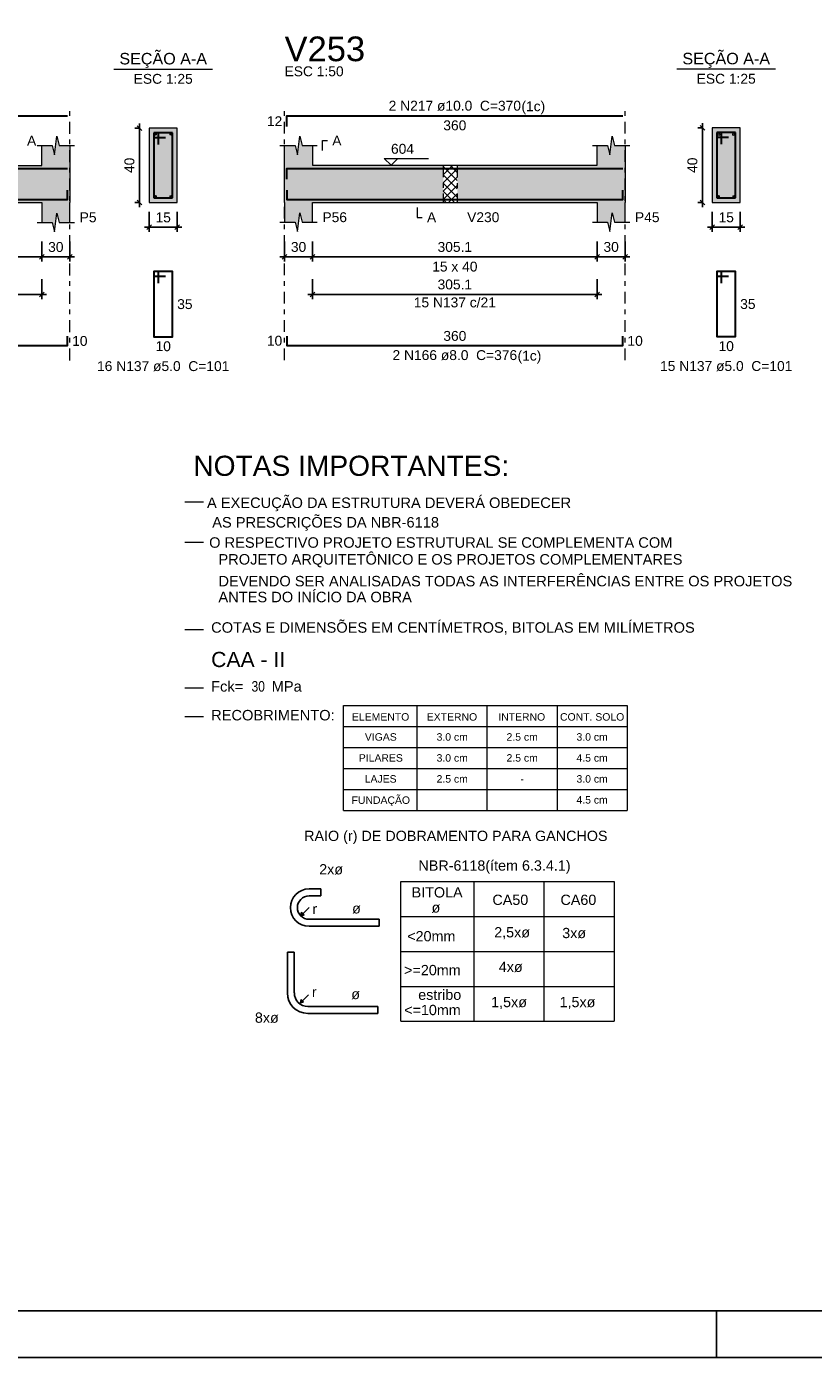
# Model space of a CAD drawing. Header units: millimetres. Extents: x 0 to 119, y 0 to 84.
# Tile 11 of 24: x 49 to 65, y 0 to 29. Entities that reach past the tile are written whole.
import ezdxf

# ---------------------------------------------------------------- set-up
doc = ezdxf.new("R2010")
doc.units = ezdxf.units.MM
doc.header["$MEASUREMENT"] = 0
doc.linetypes.add('DASHDOT', pattern=[2.54, 1.27, -0.635, 0, -0.635])
doc.linetypes.add('NULL', pattern=[0])
doc.layers.get('0').update_dxf_attribs({"lineweight": 18})
for name, color, linetype, lineweight in [('Descrição da armadura', 7, 'Continuous', 0), ('DIM', 9, 'Continuous', 5), ('DT-Barras na forma', 2, 'Continuous', 30), ('DT-Barras no corte', 5, 'Continuous', 5), ('DT-Barras rebatidas', 2, 'Continuous', 30), ('DT-Cotas', 9, 'Continuous', 5), ('DT-Forma', 5, 'Continuous', 5), ('DT-Hachura forma vigas', 254, 'Continuous', 5), ('DT-Hachura intersecção vigas', 9, 'Continuous', 5), ('DT-Hachura seção vigas', 254, 'Continuous', 5), ('DT-Pontilhado', 9, 'DASHDOT', 5), ('DT-Textos', 7, 'Continuous', 5), ('DT-Título', 3, 'Continuous', 20), ('NOTAS', 7, 'Continuous', 5), ('Textos armaduras', 7, 'Continuous', 0)]:
    doc.layers.add(name, color=color, linetype=linetype, lineweight=lineweight)
for name, color, linetype in [('SEDUC_MARF', 1, 'Continuous'), ('SEDUC_MARGG', 7, 'Continuous'), ('Título', 5, 'Continuous')]:
    doc.layers.add(name, color=color, linetype=linetype)
doc.styles.add('Arial', font='txt')
doc.styles.add('ArialN', font='txt')
doc.dimstyles.new('UM_25.000000', dxfattribs={"dimtxt": 0.18, "dimasz": 0.1, "dimexe": 0.1, "dimexo": 0.2, "dimgap": 0, "dimtad": 1, "dimtih": 1, "dimtoh": 1, "dimdec": 1, "dimlfac": 25, "dimzin": 0, "dimdsep": 46, "dimtxsty": 'Standard', "dimcen": 0.09, "dimdle": 0.1, "dimadec": 1, "dimazin": 2, "dimtfac": 1, "dimtdec": 4, "dimtofl": 0, "dimtmove": 0, "dimatfit": 3, "dimfxl": 1, "dimtolj": 1, "dimarcsym": 0})
doc.dimstyles.new('UM_50.000000', dxfattribs={"dimtxt": 0.18, "dimasz": 0.1, "dimexe": 0.1, "dimexo": 0.2, "dimgap": 0, "dimtad": 1, "dimtih": 1, "dimtoh": 1, "dimdec": 1, "dimlfac": 50, "dimzin": 0, "dimdsep": 46, "dimtxsty": 'Standard', "dimcen": 0.09, "dimdle": 0.1, "dimadec": 1, "dimazin": 2, "dimtfac": 1, "dimtdec": 4, "dimtofl": 0, "dimtmove": 0, "dimatfit": 3, "dimfxl": 1, "dimtolj": 1, "dimarcsym": 0})

# ---------------------------------------------------------------- blocks, each defined once
blk = doc.blocks.new('_Oblique')
at = {"color": 0, "linetype": 'ByBlock', "lineweight": -2}
blk.add_line((-0.5, -0.5), (0.5, 0.5), dxfattribs=at)
blk = doc.blocks.new('*D120')
at = {"layer": 'Defpoints', "color": 0}
for p in [(42.267, 24.135), (48.934, 24.135), (48.934, 23.605)]:
    blk.add_point(p, dxfattribs=at)
at = {"layer": 'DT-Cotas', "color": 0, "lineweight": -2}
for p, q in [((42.267, 23.935), (42.267, 23.505)), ((48.934, 23.935), (48.934, 23.505)), ((42.167, 23.605), (49.034, 23.605))]:
    blk.add_line(p, q, dxfattribs=at)
at = {"layer": 'DT-Cotas', "color": 0, "lineweight": -2, "xscale": 0.1, "yscale": 0.1, "zscale": 0.1, "rotation": 180}
blk.add_blockref('_Oblique', (42.267, 23.605), dxfattribs=at)
at = {"layer": 'DT-Cotas', "color": 0, "lineweight": -2, "xscale": 0.1, "yscale": 0.1, "zscale": 0.1}
blk.add_blockref('_Oblique', (48.934, 23.605), dxfattribs=at)
at = {"layer": 'DT-Cotas', "color": 7, "insert": (45.6, 23.817), "char_height": 0.2118, "attachment_point": 5, "style": 'Arial'}
blk.add_mtext('\\A1;333.4', dxfattribs=at)
blk = doc.blocks.new('*D121')
at = {"layer": 'Defpoints', "color": 0}
for p in [(48.934, 24.135), (49.534, 24.135), (49.534, 23.605)]:
    blk.add_point(p, dxfattribs=at)
at = {"layer": 'DT-Cotas', "color": 0, "lineweight": -2}
for p, q in [((48.934, 23.935), (48.934, 23.505)), ((49.534, 23.935), (49.534, 23.505)), ((48.834, 23.605), (49.634, 23.605))]:
    blk.add_line(p, q, dxfattribs=at)
at = {"layer": 'DT-Cotas', "color": 0, "lineweight": -2, "xscale": 0.1, "yscale": 0.1, "zscale": 0.1, "rotation": 180}
blk.add_blockref('_Oblique', (48.934, 23.605), dxfattribs=at)
at = {"layer": 'DT-Cotas', "color": 0, "lineweight": -2, "xscale": 0.1, "yscale": 0.1, "zscale": 0.1}
blk.add_blockref('_Oblique', (49.534, 23.605), dxfattribs=at)
at = {"layer": 'DT-Cotas', "color": 7, "insert": (49.234, 23.817), "char_height": 0.2118, "attachment_point": 5, "rotation": 0.0057, "style": 'Arial'}
blk.add_mtext('\\A1;30', dxfattribs=at)
blk = doc.blocks.new('*D122')
at = {"layer": 'Defpoints', "color": 0}
for p in [(51.025, 26.37), (51.237, 26.37), (51.237, 24.77)]:
    blk.add_point(p, dxfattribs=at)
at = {"layer": 'DT-Cotas', "color": 0, "lineweight": -2}
for p, q in [((51.037, 26.37), (50.925, 26.37)), ((51.025, 24.67), (51.025, 26.47)), ((51.037, 24.77), (50.925, 24.77))]:
    blk.add_line(p, q, dxfattribs=at)
at = {"layer": 'DT-Cotas', "color": 0, "lineweight": -2, "xscale": 0.1, "yscale": 0.1, "zscale": 0.1}
for p, rotation in [((51.025, 26.37), 90), ((51.025, 24.77), 270)]:
    blk.add_blockref('_Oblique', p, dxfattribs=dict(at, rotation=rotation))
at = {"layer": 'DT-Cotas', "color": 7, "insert": (50.813, 25.57), "char_height": 0.2118, "attachment_point": 5, "rotation": 90, "style": 'Arial'}
blk.add_mtext('\\A1;40', dxfattribs=at)
blk = doc.blocks.new('*D123')
at = {"layer": 'Defpoints', "color": 0}
for p in [(51.237, 24.77), (51.837, 24.77), (51.837, 24.241)]:
    blk.add_point(p, dxfattribs=at)
at = {"layer": 'DT-Cotas', "color": 0, "lineweight": -2}
for p, q in [((51.237, 24.57), (51.237, 24.141)), ((51.837, 24.57), (51.837, 24.141)), ((51.137, 24.241), (51.937, 24.241))]:
    blk.add_line(p, q, dxfattribs=at)
at = {"layer": 'DT-Cotas', "color": 0, "lineweight": -2, "xscale": 0.1, "yscale": 0.1, "zscale": 0.1, "rotation": 180}
blk.add_blockref('_Oblique', (51.237, 24.241), dxfattribs=at)
at = {"layer": 'DT-Cotas', "color": 0, "lineweight": -2, "xscale": 0.1, "yscale": 0.1, "zscale": 0.1}
blk.add_blockref('_Oblique', (51.837, 24.241), dxfattribs=at)
at = {"layer": 'DT-Cotas', "color": 7, "insert": (51.537, 24.452), "char_height": 0.2118, "attachment_point": 5, "rotation": 0.0057, "style": 'Arial'}
blk.add_mtext('\\A1;15', dxfattribs=at)
blk = doc.blocks.new('*D124')
at = {"layer": 'Defpoints', "color": 0}
for p in [(42.267, 23.33), (48.934, 23.33), (48.934, 22.8)]:
    blk.add_point(p, dxfattribs=at)
at = {"layer": 'DT-Cotas', "color": 0, "lineweight": -2}
for p, q in [((42.267, 23.13), (42.267, 22.7)), ((48.934, 23.13), (48.934, 22.7)), ((42.167, 22.8), (49.034, 22.8))]:
    blk.add_line(p, q, dxfattribs=at)
at = {"layer": 'DT-Cotas', "color": 0, "lineweight": -2, "xscale": 0.1, "yscale": 0.1, "zscale": 0.1, "rotation": 180}
blk.add_blockref('_Oblique', (42.267, 22.8), dxfattribs=at)
at = {"layer": 'DT-Cotas', "color": 0, "lineweight": -2, "xscale": 0.1, "yscale": 0.1, "zscale": 0.1}
blk.add_blockref('_Oblique', (48.934, 22.8), dxfattribs=at)
at = {"layer": 'DT-Cotas', "color": 7, "insert": (45.6, 23.012), "char_height": 0.2118, "attachment_point": 5, "style": 'Arial'}
blk.add_mtext('\\A1;333.4', dxfattribs=at)
blk = doc.blocks.new('*D125')
at = {"layer": 'Defpoints', "color": 0}
for p in [(54.139, 24.137), (54.739, 24.137), (54.739, 23.607)]:
    blk.add_point(p, dxfattribs=at)
at = {"layer": 'DT-Cotas', "color": 0, "lineweight": -2}
for p, q in [((54.139, 23.937), (54.139, 23.507)), ((54.739, 23.937), (54.739, 23.507)), ((54.039, 23.607), (54.839, 23.607))]:
    blk.add_line(p, q, dxfattribs=at)
at = {"layer": 'DT-Cotas', "color": 0, "lineweight": -2, "xscale": 0.1, "yscale": 0.1, "zscale": 0.1, "rotation": 180}
blk.add_blockref('_Oblique', (54.139, 23.607), dxfattribs=at)
at = {"layer": 'DT-Cotas', "color": 0, "lineweight": -2, "xscale": 0.1, "yscale": 0.1, "zscale": 0.1}
blk.add_blockref('_Oblique', (54.739, 23.607), dxfattribs=at)
at = {"layer": 'DT-Cotas', "color": 7, "insert": (54.439, 23.819), "char_height": 0.2118, "attachment_point": 5, "rotation": 0.0057, "style": 'Arial'}
blk.add_mtext('\\A1;30', dxfattribs=at)
blk = doc.blocks.new('*D126')
at = {"layer": 'Defpoints', "color": 0}
for p in [(54.739, 24.137), (60.841, 24.137), (60.841, 23.607)]:
    blk.add_point(p, dxfattribs=at)
at = {"layer": 'DT-Cotas', "color": 0, "lineweight": -2}
for p, q in [((54.739, 23.937), (54.739, 23.507)), ((60.841, 23.937), (60.841, 23.507)), ((54.639, 23.607), (60.941, 23.607))]:
    blk.add_line(p, q, dxfattribs=at)
at = {"layer": 'DT-Cotas', "color": 0, "lineweight": -2, "xscale": 0.1, "yscale": 0.1, "zscale": 0.1, "rotation": 180}
blk.add_blockref('_Oblique', (54.739, 23.607), dxfattribs=at)
at = {"layer": 'DT-Cotas', "color": 0, "lineweight": -2, "xscale": 0.1, "yscale": 0.1, "zscale": 0.1}
blk.add_blockref('_Oblique', (60.841, 23.607), dxfattribs=at)
at = {"layer": 'DT-Cotas', "color": 7, "insert": (57.79, 23.819), "char_height": 0.2118, "attachment_point": 5, "style": 'Arial'}
blk.add_mtext('\\A1;305.1', dxfattribs=at)
blk = doc.blocks.new('*D127')
at = {"layer": 'Defpoints', "color": 0}
for p in [(60.841, 24.137), (61.441, 24.137), (61.441, 23.607)]:
    blk.add_point(p, dxfattribs=at)
at = {"layer": 'DT-Cotas', "color": 0, "lineweight": -2}
for p, q in [((60.841, 23.937), (60.841, 23.507)), ((61.441, 23.937), (61.441, 23.507)), ((60.741, 23.607), (61.541, 23.607))]:
    blk.add_line(p, q, dxfattribs=at)
at = {"layer": 'DT-Cotas', "color": 0, "lineweight": -2, "xscale": 0.1, "yscale": 0.1, "zscale": 0.1, "rotation": 180}
blk.add_blockref('_Oblique', (60.841, 23.607), dxfattribs=at)
at = {"layer": 'DT-Cotas', "color": 0, "lineweight": -2, "xscale": 0.1, "yscale": 0.1, "zscale": 0.1}
blk.add_blockref('_Oblique', (61.441, 23.607), dxfattribs=at)
at = {"layer": 'DT-Cotas', "color": 7, "insert": (61.141, 23.819), "char_height": 0.2118, "attachment_point": 5, "rotation": 0.0057, "style": 'Arial'}
blk.add_mtext('\\A1;30', dxfattribs=at)
blk = doc.blocks.new('*D128')
at = {"layer": 'Defpoints', "color": 0}
for p in [(63.097, 26.372), (63.309, 26.372), (63.309, 24.772)]:
    blk.add_point(p, dxfattribs=at)
at = {"layer": 'DT-Cotas', "color": 0, "lineweight": -2}
for p, q in [((63.109, 26.372), (62.997, 26.372)), ((63.097, 24.672), (63.097, 26.472)), ((63.109, 24.772), (62.997, 24.772))]:
    blk.add_line(p, q, dxfattribs=at)
at = {"layer": 'DT-Cotas', "color": 0, "lineweight": -2, "xscale": 0.1, "yscale": 0.1, "zscale": 0.1}
for p, rotation in [((63.097, 26.372), 90), ((63.097, 24.772), 270)]:
    blk.add_blockref('_Oblique', p, dxfattribs=dict(at, rotation=rotation))
at = {"layer": 'DT-Cotas', "color": 7, "insert": (62.885, 25.572), "char_height": 0.2118, "attachment_point": 5, "rotation": 90, "style": 'Arial'}
blk.add_mtext('\\A1;40', dxfattribs=at)
blk = doc.blocks.new('*D129')
at = {"layer": 'Defpoints', "color": 0}
for p in [(63.309, 24.772), (63.909, 24.772), (63.909, 24.243)]:
    blk.add_point(p, dxfattribs=at)
at = {"layer": 'DT-Cotas', "color": 0, "lineweight": -2}
for p, q in [((63.309, 24.572), (63.309, 24.143)), ((63.909, 24.572), (63.909, 24.143)), ((63.209, 24.243), (64.009, 24.243))]:
    blk.add_line(p, q, dxfattribs=at)
at = {"layer": 'DT-Cotas', "color": 0, "lineweight": -2, "xscale": 0.1, "yscale": 0.1, "zscale": 0.1, "rotation": 180}
blk.add_blockref('_Oblique', (63.309, 24.243), dxfattribs=at)
at = {"layer": 'DT-Cotas', "color": 0, "lineweight": -2, "xscale": 0.1, "yscale": 0.1, "zscale": 0.1}
blk.add_blockref('_Oblique', (63.909, 24.243), dxfattribs=at)
at = {"layer": 'DT-Cotas', "color": 7, "insert": (63.609, 24.454), "char_height": 0.2118, "attachment_point": 5, "rotation": 0.0057, "style": 'Arial'}
blk.add_mtext('\\A1;15', dxfattribs=at)
blk = doc.blocks.new('*D130')
at = {"layer": 'Defpoints', "color": 0}
for p in [(54.739, 23.332), (60.841, 23.332), (60.841, 22.802)]:
    blk.add_point(p, dxfattribs=at)
at = {"layer": 'DT-Cotas', "color": 0, "lineweight": -2}
for p, q in [((54.739, 23.132), (54.739, 22.702)), ((60.841, 23.132), (60.841, 22.702)), ((54.639, 22.802), (60.941, 22.802))]:
    blk.add_line(p, q, dxfattribs=at)
at = {"layer": 'DT-Cotas', "color": 0, "lineweight": -2, "xscale": 0.1, "yscale": 0.1, "zscale": 0.1, "rotation": 180}
blk.add_blockref('_Oblique', (54.739, 22.802), dxfattribs=at)
at = {"layer": 'DT-Cotas', "color": 0, "lineweight": -2, "xscale": 0.1, "yscale": 0.1, "zscale": 0.1}
blk.add_blockref('_Oblique', (60.841, 22.802), dxfattribs=at)
at = {"layer": 'DT-Cotas', "color": 7, "insert": (57.79, 23.014), "char_height": 0.2118, "attachment_point": 5, "style": 'Arial'}
blk.add_mtext('\\A1;305.1', dxfattribs=at)

msp = doc.modelspace()

# ---------------------------------------------------------------- hatches: boundary and pattern name
at = {"layer": 'DT-Hachura forma vigas', "linetype": 'Continuous'}
for points in [[(49.5341, 24.3464), (49.5341, 24.77), (49.5341, 25.57), (49.5341, 25.9936), (49.3091, 25.9936), (49.2591, 26.1936), (49.2091, 25.7936), (49.1591, 25.9936), (48.9341, 25.9936), (48.9341, 25.57), (42.2667, 25.57), (42.2667, 25.9936), (42.0417, 25.9936), (41.9917, 26.1936), (41.9417, 25.7936), (41.8917, 25.9936), (41.6667, 25.9936), (41.6667, 25.57), (41.6667, 24.77), (41.6667, 24.3464), (41.8917, 24.3464), (41.9417, 24.1464), (41.9917, 24.5464), (42.0417, 24.3464), (42.2667, 24.3464), (42.2667, 24.77), (48.9341, 24.77), (48.9341, 24.3464), (49.1591, 24.3464), (49.2091, 24.1464), (49.2591, 24.5464), (49.3091, 24.3464), (49.5341, 24.3464)], [(54.7387, 24.772), (57.5421, 24.772), (57.5421, 25.572), (54.7387, 25.572), (54.7387, 25.9956), (54.5137, 25.9956), (54.4637, 26.1956), (54.4137, 25.7956), (54.3637, 25.9956), (54.1387, 25.9956), (54.1387, 25.572), (54.1387, 24.772), (54.1387, 24.3484), (54.3637, 24.3484), (54.4137, 24.1484), (54.4637, 24.5484), (54.5137, 24.3484), (54.7387, 24.3484), (54.7387, 24.772)], [(61.4409, 24.3484), (61.4409, 24.772), (61.4409, 25.572), (61.4409, 25.9956), (61.2159, 25.9956), (61.1659, 26.1956), (61.1159, 25.7956), (61.0659, 25.9956), (60.8409, 25.9956), (60.8409, 25.572), (57.8421, 25.572), (57.8421, 24.772), (60.8409, 24.772), (60.8409, 24.3484), (61.0659, 24.3484), (61.1159, 24.1484), (61.1659, 24.5484), (61.2159, 24.3484), (61.4409, 24.3484)]]:
    msp.add_hatch(color=254, dxfattribs=at).paths.add_polyline_path(points)
at = {"layer": 'DT-Hachura intersecção vigas', "linetype": 'Continuous'}
h = msp.add_hatch(dxfattribs=at)
h.set_pattern_fill('ANSI37', color=9, style=0)
h.paths.add_polyline_path([(57.5421, 24.772), (57.8421, 24.772), (57.8421, 25.572), (57.5421, 25.572), (57.5421, 24.772)])
at = {"layer": 'DT-Hachura seção vigas', "linetype": 'Continuous'}
for points in [[(51.2367, 24.77), (51.2367, 24.77), (51.8367, 24.77), (51.8367, 26.37), (51.2367, 26.37), (51.2367, 24.77)], [(63.3085, 24.772), (63.3085, 24.772), (63.9085, 24.772), (63.9085, 26.372), (63.3085, 26.372), (63.3085, 24.772)]]:
    msp.add_hatch(color=254, dxfattribs=at).paths.add_polyline_path(points)

# ---------------------------------------------------------------- linework, layer by layer
at = {"layer": 'DIM', "color": 4}
for p, q in [((55.405, 13.9816), (61.4829, 13.9816)), ((55.405, 11.7316), (55.405, 13.9816)), ((56.9829, 11.7316), (56.9829, 13.9816)), ((58.4829, 11.7316), (58.4829, 13.9816)), ((59.9829, 13.9816), (59.9829, 11.7316)), ((61.4829, 13.9816), (61.4829, 11.7316)), ((55.405, 13.5316), (61.4829, 13.5316)), ((55.405, 13.0816), (61.4829, 13.0816)), ((55.405, 12.6316), (61.4829, 12.6316)), ((55.405, 12.1816), (61.4829, 12.1816)), ((55.405, 11.7316), (61.4829, 11.7316)), ((56.6294, 10.2086), (61.2073, 10.2086)), ((56.6294, 7.2086), (56.6294, 10.2086)), ((58.2073, 7.2086), (58.2073, 10.2086)), ((59.7073, 7.2086), (59.7073, 10.2086)), ((61.2073, 10.2086), (61.2073, 7.2086)), ((56.6294, 9.4586), (61.2073, 9.4586)), ((56.6294, 8.7086), (61.2073, 8.7086)), ((56.6294, 7.9586), (61.2073, 7.9586)), ((56.6294, 7.2086), (61.2073, 7.2086))]:
    msp.add_line(p, q, dxfattribs=at)
at = {"layer": 'DT-Barras na forma'}
for p, q in [((51.4367, 26.27), (51.3367, 26.27)), ((51.3367, 26.27), (51.3367, 24.87)), ((51.7367, 26.27), (51.3367, 26.27)), ((51.3367, 26.27), (51.3367, 26.17)), ((51.4367, 26.02), (51.4367, 26.27)), ((51.7367, 24.87), (51.7367, 26.27)), ((63.5085, 26.272), (63.4085, 26.272)), ((63.4085, 26.272), (63.4085, 24.872)), ((63.8085, 26.272), (63.4085, 26.272)), ((63.4085, 26.272), (63.4085, 26.172)), ((63.5085, 26.022), (63.5085, 26.272)), ((63.8085, 24.872), (63.8085, 26.272)), ((51.3367, 26.17), (51.5867, 26.17)), ((63.4085, 26.172), (63.6585, 26.172)), ((51.3367, 24.87), (51.7367, 24.87)), ((63.4085, 24.872), (63.8085, 24.872))]:
    msp.add_line(p, q, dxfattribs=at)
for points in [[(41.7167, 25.502), (49.4841, 25.502)], [(54.1887, 25.272), (54.1887, 25.502), (61.3909, 25.502)], [(41.7167, 25.038), (41.7167, 24.838), (49.4841, 24.838), (49.4841, 25.038)], [(54.1887, 25.04), (54.1887, 24.84), (61.3909, 24.84), (61.3909, 25.04)]]:
    msp.add_lwpolyline(points, dxfattribs=at)
at = {"layer": 'DT-Barras no corte'}
for centre, radius in [((51.3727, 26.234), 0.016), ((51.7007, 26.234), 0.016), ((63.4485, 26.232), 0.02), ((63.7685, 26.232), 0.02), ((51.3727, 24.906), 0.016), ((51.7007, 24.906), 0.016), ((63.4445, 24.908), 0.016), ((63.7725, 24.908), 0.016)]:
    msp.add_circle(centre, radius, dxfattribs=at)
at = {"layer": 'DT-Barras rebatidas'}
for points in [[(41.7167, 26.6316), (49.4841, 26.6316)], [(54.1887, 26.4016), (54.1887, 26.6316), (61.3909, 26.6316)], [(51.4367, 23.0433), (51.4367, 23.2933), (51.3367, 23.2933), (51.3367, 21.8933), (51.7367, 21.8933), (51.7367, 23.2933), (51.3367, 23.2933), (51.3367, 23.1933), (51.5867, 23.1933)], [(63.5085, 23.0453), (63.5085, 23.2953), (63.4085, 23.2953), (63.4085, 21.8953), (63.8085, 21.8953), (63.8085, 23.2953), (63.4085, 23.2953), (63.4085, 23.1953), (63.6585, 23.1953)], [(41.7167, 21.9034), (41.7167, 21.7034), (49.4841, 21.7034), (49.4841, 21.9034)], [(54.1887, 21.9054), (54.1887, 21.7054), (61.3909, 21.7054), (61.3909, 21.9054)]]:
    msp.add_lwpolyline(points, dxfattribs=at)
at = {"layer": 'DT-Forma'}
for p, q in [((51.8367, 26.37), (51.2367, 26.37)), ((51.2367, 26.37), (51.2367, 24.77)), ((51.8367, 24.77), (51.8367, 26.37)), ((63.9085, 26.372), (63.3085, 26.372)), ((63.3085, 26.372), (63.3085, 24.772)), ((63.9085, 24.772), (63.9085, 26.372)), ((48.8341, 25.9936), (49.1591, 25.9936)), ((48.9341, 25.57), (48.9341, 25.9936)), ((49.1591, 25.9936), (49.2091, 25.7936)), ((49.2091, 25.7936), (49.2591, 26.1936)), ((49.2591, 26.1936), (49.3091, 25.9936)), ((49.3091, 25.9936), (49.6341, 25.9936)), ((49.5341, 25.9936), (49.5341, 25.57)), ((54.0387, 25.9956), (54.3637, 25.9956)), ((54.1387, 25.572), (54.1387, 25.9956)), ((54.3637, 25.9956), (54.4137, 25.7956)), ((54.4137, 25.7956), (54.4637, 26.1956)), ((54.4637, 26.1956), (54.5137, 25.9956)), ((54.5137, 25.9956), (54.8387, 25.9956)), ((54.7387, 25.9956), (54.7387, 25.572)), ((60.7409, 25.9956), (61.0659, 25.9956)), ((60.8409, 25.572), (60.8409, 25.9956)), ((61.0659, 25.9956), (61.1159, 25.7956)), ((61.1159, 25.7956), (61.1659, 26.1956)), ((61.1659, 26.1956), (61.2159, 25.9956)), ((61.2159, 25.9956), (61.5409, 25.9956)), ((61.4409, 25.9956), (61.4409, 25.572)), ((42.2667, 25.57), (48.9341, 25.57)), ((54.7387, 25.572), (57.5421, 25.572)), ((57.5421, 25.572), (57.8421, 25.572)), ((57.8421, 25.572), (60.8409, 25.572)), ((42.2667, 24.77), (48.9341, 24.77)), ((48.9341, 24.77), (48.9341, 24.3464)), ((49.5341, 24.3464), (49.5341, 24.77)), ((51.2367, 24.77), (51.8367, 24.77)), ((54.1387, 24.772), (54.1387, 24.3484)), ((54.7387, 24.3484), (54.7387, 24.772)), ((54.7387, 24.772), (57.5421, 24.772)), ((57.5421, 24.772), (57.8421, 24.772)), ((57.8421, 24.772), (60.8409, 24.772)), ((60.8409, 24.772), (60.8409, 24.3484)), ((61.4409, 24.3484), (61.4409, 24.772)), ((63.3085, 24.772), (63.9085, 24.772)), ((48.8341, 24.3464), (49.1591, 24.3464)), ((49.1591, 24.3464), (49.2091, 24.1464)), ((49.2091, 24.1464), (49.2591, 24.5464)), ((49.2591, 24.5464), (49.3091, 24.3464)), ((49.3091, 24.3464), (49.6341, 24.3464)), ((54.0387, 24.3484), (54.3637, 24.3484)), ((54.3637, 24.3484), (54.4137, 24.1484)), ((54.4137, 24.1484), (54.4637, 24.5484)), ((54.4637, 24.5484), (54.5137, 24.3484)), ((54.5137, 24.3484), (54.8387, 24.3484)), ((60.7409, 24.3484), (61.0659, 24.3484)), ((61.0659, 24.3484), (61.1159, 24.1484)), ((61.1159, 24.1484), (61.1659, 24.5484)), ((61.1659, 24.5484), (61.2159, 24.3484)), ((61.2159, 24.3484), (61.5409, 24.3484))]:
    msp.add_line(p, q, dxfattribs=at)
at = {"layer": 'DT-Forma', "linetype": 'Continuous'}
for p, q in [((49.5341, 25.57), (49.5341, 24.77)), ((54.1387, 24.772), (54.1387, 25.572)), ((61.4409, 25.572), (61.4409, 24.772))]:
    msp.add_line(p, q, dxfattribs=at)
at = {"layer": 'DT-Pontilhado', "ltscale": 0.2}
for p, q in [((49.5341, 21.3857), (49.5341, 26.8434)), ((54.1387, 21.3877), (54.1387, 26.8434)), ((61.4409, 21.3877), (61.4409, 26.8434)), ((57.5421, 25.572), (57.5421, 24.772)), ((57.8421, 25.572), (57.8421, 24.772))]:
    msp.add_line(p, q, dxfattribs=at)
at = {"layer": 'DT-Textos'}
for p, q in [((50.4777, 27.6349), (52.5957, 27.6349)), ((62.5495, 27.6369), (64.6675, 27.6369))]:
    msp.add_line(p, q, dxfattribs=at)
for points in [[(54.9505, 25.8897), (54.9505, 26.1015), (55.0564, 26.1015)], [(56.5694, 25.7203), (56.4211, 25.572), (56.2729, 25.7203), (57.226, 25.7203)], [(56.9814, 24.6661), (56.9814, 24.4543), (57.0873, 24.4543)]]:
    msp.add_lwpolyline(points, dxfattribs=at)
at = {"layer": 'NOTAS', "color": 4}
for p, q in [((51.9994, 18.3495), (52.3998, 18.3495)), ((51.9994, 17.4887), (52.3998, 17.4887)), ((51.9994, 15.6128), (52.3998, 15.6128)), ((51.9994, 14.3655), (52.3998, 14.3655)), ((51.9994, 13.7486), (52.3998, 13.7486))]:
    msp.add_line(p, q, dxfattribs=at)
at = {"layer": 'SEDUC_MARF'}
msp.add_line((63.4015, 1), (63.4015, 0), dxfattribs=at)
msp.add_lwpolyline([(118.9, 84.1), (0, 84.1), (0, 0), (118.9, 0)], close=True, dxfattribs=at)
at = {"layer": 'SEDUC_MARGG'}
msp.add_lwpolyline([(2.5, 1), (117.9, 1), (117.9, 83.1), (2.5, 83.1), (2.5, 1)], dxfattribs=at)
at = {"layer": 'Título', "color": 1, "linetype": 'Continuous'}
for p, q in [((54.6639, 10.0481), (54.9139, 10.0481)), ((54.9139, 9.8982), (54.9139, 10.0481)), ((54.6639, 9.8982), (54.9139, 9.8982)), ((54.6639, 9.6482), (54.4871, 9.4714)), ((54.4871, 9.4714), (54.5035, 9.5481)), ((54.5558, 9.4959), (54.4871, 9.4714)), ((54.5035, 9.5481), (54.5558, 9.4959)), ((56.1639, 9.3982), (54.6639, 9.3982)), ((56.1639, 9.2481), (54.6639, 9.2481)), ((56.1639, 9.3982), (56.1639, 9.2481)), ((54.1982, 8.6906), (54.3482, 8.6906)), ((54.1982, 7.8167), (54.1982, 8.6906)), ((54.3482, 7.8167), (54.3482, 8.6906)), ((54.6554, 7.7796), (54.4787, 7.6029)), ((54.4787, 7.6029), (54.4951, 7.6796)), ((54.5473, 7.6273), (54.4787, 7.6029)), ((54.4951, 7.6796), (54.5473, 7.6273)), ((56.1353, 7.5296), (54.6353, 7.5296)), ((56.1353, 7.5296), (56.1353, 7.3796)), ((56.1353, 7.3796), (54.6353, 7.3796))]:
    msp.add_line(p, q, dxfattribs=at)
for centre, radius, start in [((54.6639, 9.6482), 0.4, 90), ((54.6639, 9.6482), 0.25, 90), ((54.6353, 7.8167), 0.437, 180), ((54.6353, 7.8167), 0.287, 179.99999)]:
    msp.add_arc(centre, radius, start, 270, dxfattribs=at)

# ---------------------------------------------------------------- texts
at = {"color": 4, "linetype": 'NULL', "insert": (52.1825, 18.9034), "char_height": 0.432, "width": 18.6624, "attachment_point": 7, "line_spacing_factor": 0.9, "style": 'Arial'}
msp.add_mtext('NOTAS IMPORTANTES:', dxfattribs=at)
at = {"linetype": 'NULL', "attachment_point": 7, "line_spacing_factor": 0.9, "style": 'Arial'}
for s, insert, char_height, width in [('ELEMENTO', (55.5838, 13.6566), 0.16, 3.382165), ('EXTERNO', (57.1881, 13.6566), 0.16, 3.382165), ('INTERNO', (58.721, 13.6566), 0.16, 3.382165), ('CONT. SOLO', (60.0452, 13.6566), 0.16, 3.382165), ('RAIO (r) DE DOBRAMENTO PARA GANCHOS ', (54.5585, 11.011), 0.22, 19.008), ('2xø', (54.8815, 10.3542), 0.22, 1.584), ('NBR-6118(ítem 6.3.4.1)', (57.0095, 10.3746), 0.22, 11.616), ('BITOLA', (56.8635, 9.8622), 0.22, 3.168), ('CA50', (58.5955, 9.7022), 0.22, 2.112), ('CA60', (60.0545, 9.7022), 0.22, 2.112), ('r', (54.7345, 9.5092), 0.22, 0.528), ('ø', (55.5865, 9.5162), 0.22, 0.528), ('ø', (57.2905, 9.5352), 0.22, 0.528), ('<20mm', (56.7685, 8.9222), 0.22, 2.64), ('2,5xø', (58.6335, 8.9682), 0.22, 2.64), ('3xø', (60.0925, 8.9872), 0.22, 1.584), ('>=20mm', (56.7025, 8.1952), 0.22, 3.168), ('4xø', (58.7325, 8.2622), 0.22, 1.584), ('r', (54.7245, 7.7272), 0.22, 0.528), ('ø', (55.5685, 7.6782), 0.22, 0.528), ('estribo', (57.0045, 7.6662), 0.22, 3.696), ('1,5xø', (58.5675, 7.4712), 0.22, 2.64), ('1,5xø', (60.0355, 7.4712), 0.22, 2.64), ('8xø', (53.5025, 7.1722), 0.22, 1.584), ('<=10mm', (56.7035, 7.3392), 0.22, 3.168)]:
    msp.add_mtext(s, dxfattribs=dict(at, insert=insert, char_height=char_height, width=width))
at = {"layer": 'Descrição da armadura', "linetype": 'NULL', "char_height": 0.2118, "attachment_point": 8, "line_spacing_factor": 0.9, "style": 'Arial'}
for s, insert, width in [('2 N217 ø10.0  C=370', (57.7899, 26.7379), 5.562109), ('15 N137 c/21', (57.7898, 22.5206), 3.450264), ('16 N137 ø5.0  C=101', (51.5368, 21.1519), 5.562109), ('2 N166 ø8.0  C=376', (57.7899, 21.3879), 5.239541), ('15 N137 ø5.0  C=101', (63.6089, 21.1539), 5.562109)]:
    msp.add_mtext(s, dxfattribs=dict(at, insert=insert, width=width))
at = {"layer": 'DT-Textos', "linetype": 'NULL', "line_spacing_factor": 0.798, "style": 'Arial'}
for s, insert, char_height, width, attachment_point in [('SEÇÃO A-A', (51.5368, 27.659), 0.2471, 3.812061, 8), ('SEÇÃO A-A', (63.6089, 27.661), 0.2471, 3.812061, 8), ('ESC 1:50', (54.1389, 27.4789), 0.2118, 2.482559, 7), ('ESC 1:25', (51.5368, 27.3169), 0.2118, 2.482559, 8), ('ESC 1:25', (63.6089, 27.3189), 0.2118, 2.482559, 8), ('(1c)', (59.2179, 26.668), 0.2118, 0.998857, 7), ('A', (48.6168, 25.9939), 0.2118, 0.386855, 7), ('A', (55.1619, 25.9959), 0.2118, 0.386855, 7), ('604', (56.4209, 25.8159), 0.2118, 0.967705, 7), ('P5', (49.7458, 24.3469), 0.2118, 0.709424, 7), ('P56', (54.9509, 24.3489), 0.2118, 1.031992, 7), ('A', (57.1929, 24.3489), 0.2118, 0.386855, 7), ('V230', (58.0539, 24.3489), 0.2118, 1.354561, 7), ('P45', (61.6529, 24.3489), 0.2118, 1.031992, 7), ('15 x 40', (57.7899, 23.2899), 0.2118, 1.902559, 8), ('(1c)', (59.1349, 21.318), 0.2118, 0.998857, 7)]:
    msp.add_mtext(s, dxfattribs=dict(at, insert=insert, char_height=char_height, width=width, attachment_point=attachment_point))
at = {"layer": 'DT-Título', "linetype": 'NULL', "insert": (54.1389, 27.7968), "char_height": 0.5295, "width": 3.456465, "attachment_point": 7, "line_spacing_factor": 0.798, "style": 'Arial'}
msp.add_mtext('V253', dxfattribs=at)
at = {"layer": 'NOTAS', "linetype": 'NULL', "line_spacing_factor": 0.9, "style": 'Arial'}
for s, insert, char_height, width, attachment_point in [(' A EXECUÇÃO DA ESTRUTURA DEVERÁ OBEDECER ', (52.3885, 18.1509), 0.224551, 22.095806, 7), ('AS PRESCRIÇÕES DA NBR-6118', (52.5875, 17.7319), 0.224551, 14.011975, 7), ('O RESPECTIVO PROJETO ESTRUTURAL SE COMPLEMENTA COM ', (52.5215, 17.364), 0.224551, 27.485027, 7), ('PROJETO ARQUITETÔNICO E OS PROJETOS COMPLEMENTARES', (52.7205, 16.945), 0.224551, 26.946105, 7), ('DEVENDO SER ANALISADAS TODAS AS INTERFERÊNCIAS ENTRE OS PROJETOS', (52.7205, 16.536), 0.224551, 34.491015, 7), ('ANTES DO INÍCIO DA OBRA', (52.7205, 16.195), 0.224551, 12.395208, 7), ('COTAS E DIMENSÕES EM CENTÍMETROS, BITOLAS EM MILÍMETROS', (52.5645, 15.503), 0.224551, 29.640716, 7), ('CAA - II', (52.5645, 14.8037), 0.325, 29.640716, 7), ('Fck=       MPa', (52.5645, 14.2784), 0.224551, 7.544909, 7), ('RECOBRIMENTO:', (52.5645, 13.6605), 0.224551, 7.005987, 7), ('VIGAS', (55.8607, 13.2269), 0.16, 6.467065, 7), ('3.0 cm', (57.7335, 13.2269), 0.16, 6.467065, 8), ('2.5 cm', (59.2335, 13.2269), 0.16, 6.467065, 8), ('3.0 cm', (60.7335, 13.2269), 0.16, 6.467065, 8), ('PILARES', (55.731, 12.7769), 0.16, 6.467065, 7), ('3.0 cm', (57.7335, 12.7769), 0.16, 6.467065, 8), ('2.5 cm', (59.2335, 12.7769), 0.16, 6.467065, 8), ('4.5 cm', (60.7335, 12.7769), 0.16, 6.467065, 8), ('LAJES', (55.8573, 12.3269), 0.16, 6.467065, 7), ('2.5 cm', (57.7335, 12.3269), 0.16, 6.467065, 8), ('-', (59.2335, 12.3269), 0.16, 6.467065, 8), ('3.0 cm', (60.7335, 12.3269), 0.16, 6.467065, 8), ('FUNDAÇÃO', (55.5753, 11.8241), 0.16, 6.467065, 7), ('4.5 cm', (60.7335, 11.8769), 0.16, 6.467065, 8)]:
    msp.add_mtext(s, dxfattribs=dict(at, insert=insert, char_height=char_height, width=width, attachment_point=attachment_point))
at = {"layer": 'NOTAS', "color": 7, "linetype": 'NULL', "insert": (53.4305, 14.2784), "char_height": 0.22455, "width": 1.077844, "attachment_point": 7, "line_spacing_factor": 0.9, "style": 'ArialN'}
msp.add_mtext('30', dxfattribs=at)
at = {"layer": 'Textos armaduras', "linetype": 'NULL', "char_height": 0.2118, "line_spacing_factor": 0.9, "style": 'Arial'}
for s, insert, width, attachment_point in [('12', (54.0887, 26.4107), 1.045137, 9), ('360', (57.7898, 26.5343), 1.367705, 2), ('35', (51.8367, 22.6992), 1.045137, 1), ('35', (63.9085, 22.7012), 1.045137, 1), ('10', (54.0887, 21.6995), 1.045137, 9), ('360', (57.7898, 21.8027), 1.367705, 8), ('10', (49.5841, 21.9093), 1.045137, 1), ('10', (51.5367, 21.796), 1.045137, 2), ('10', (61.4909, 21.9113), 1.045137, 1), ('10', (63.6085, 21.798), 1.045137, 2)]:
    msp.add_mtext(s, dxfattribs=dict(at, insert=insert, width=width, attachment_point=attachment_point))

# ---------------------------------------------------------------- dimensions: what is measured, and where the dimension line sits
at = {"layer": 'DT-Cotas'}
for base, p1, p2, picture, middle in [((51.0249, 26.37), (51.2367, 24.77), (51.2367, 26.37), '*D122', (50.8131, 25.57)), ((63.0967, 26.372), (63.3085, 24.772), (63.3085, 26.372), '*D128', (62.8849, 25.572))]:
    dim = msp.add_linear_dim(base=base, p1=p1, p2=p2, angle=90, dimstyle='UM_25.000000', override={"dimtxt": 0.2118, "dimasz": 0.1, "dimexe": 0.1, "dimexo": 0.2, "dimtad": 1, "dimtih": 0, "dimtoh": 0, "dimdec": 1, "dimlfac": 25, "dimzin": 8, "dimtxsty": 'Arial', "dimblk": 'Oblique', "dimblk1": 'Oblique', "dimblk2": 'Oblique', "dimsah": 1, "dimdle": 0.1, "dimse1": 0, "dimse2": 0, "dimclrt": 7, "dimadec": 1, "dimazin": 3, "dimtmove": 2, "dimldrblk": 'Oblique'}, dxfattribs=at)
    dim.commit()
    dim.dimension.update_dxf_attribs({"geometry": picture, "text_midpoint": middle, "dimtype": 160, "text_rotation": 90})
for base, p1, p2, dimstyle, override, picture, middle in [((51.8367, 24.2405), (51.2367, 24.77), (51.8367, 24.77), 'UM_25.000000', {"dimtxt": 0.2118, "dimasz": 0.1, "dimexe": 0.1, "dimexo": 0.2, "dimtad": 1, "dimtih": 0, "dimtoh": 0, "dimdec": 1, "dimlfac": 25, "dimzin": 8, "dimtxsty": 'Arial', "dimblk": 'Oblique', "dimblk1": 'Oblique', "dimblk2": 'Oblique', "dimsah": 1, "dimdle": 0.1, "dimse1": 0, "dimse2": 0, "dimclrt": 7, "dimadec": 1, "dimazin": 3, "dimtmove": 2, "dimldrblk": 'Oblique'}, '*D123', (51.5367, 24.4523)), ((63.9085, 24.2425), (63.3085, 24.772), (63.9085, 24.772), 'UM_25.000000', {"dimtxt": 0.2118, "dimasz": 0.1, "dimexe": 0.1, "dimexo": 0.2, "dimtad": 1, "dimtih": 0, "dimtoh": 0, "dimdec": 1, "dimlfac": 25, "dimzin": 8, "dimtxsty": 'Arial', "dimblk": 'Oblique', "dimblk1": 'Oblique', "dimblk2": 'Oblique', "dimsah": 1, "dimdle": 0.1, "dimse1": 0, "dimse2": 0, "dimclrt": 7, "dimadec": 1, "dimazin": 3, "dimtmove": 2, "dimldrblk": 'Oblique'}, '*D129', (63.6085, 24.4543)), ((49.5341, 23.6051), (48.9341, 24.1346), (49.5341, 24.1346), 'UM_50.000000', {"dimtxt": 0.2118, "dimasz": 0.1, "dimexe": 0.1, "dimexo": 0.2, "dimtad": 1, "dimtih": 0, "dimtoh": 0, "dimdec": 1, "dimlfac": 50, "dimzin": 8, "dimtxsty": 'Arial', "dimblk": 'Oblique', "dimblk1": 'Oblique', "dimblk2": 'Oblique', "dimsah": 1, "dimdle": 0.1, "dimse1": 0, "dimse2": 0, "dimclrt": 7, "dimadec": 1, "dimazin": 3, "dimtmove": 2, "dimldrblk": 'Oblique'}, '*D121', (49.2341, 23.8169)), ((54.7387, 23.6071), (54.1387, 24.1366), (54.7387, 24.1366), 'UM_50.000000', {"dimtxt": 0.2118, "dimasz": 0.1, "dimexe": 0.1, "dimexo": 0.2, "dimtad": 1, "dimtih": 0, "dimtoh": 0, "dimdec": 1, "dimlfac": 50, "dimzin": 8, "dimtxsty": 'Arial', "dimblk": 'Oblique', "dimblk1": 'Oblique', "dimblk2": 'Oblique', "dimsah": 1, "dimdle": 0.1, "dimse1": 0, "dimse2": 0, "dimclrt": 7, "dimadec": 1, "dimazin": 3, "dimtmove": 2, "dimldrblk": 'Oblique'}, '*D125', (54.4387, 23.8189)), ((61.4409, 23.6071), (60.8409, 24.1366), (61.4409, 24.1366), 'UM_50.000000', {"dimtxt": 0.2118, "dimasz": 0.1, "dimexe": 0.1, "dimexo": 0.2, "dimtad": 1, "dimtih": 0, "dimtoh": 0, "dimdec": 1, "dimlfac": 50, "dimzin": 8, "dimtxsty": 'Arial', "dimblk": 'Oblique', "dimblk1": 'Oblique', "dimblk2": 'Oblique', "dimsah": 1, "dimdle": 0.1, "dimse1": 0, "dimse2": 0, "dimclrt": 7, "dimadec": 1, "dimazin": 3, "dimtmove": 2, "dimldrblk": 'Oblique'}, '*D127', (61.1409, 23.8189))]:
    dim = msp.add_linear_dim(base=base, p1=p1, p2=p2, dimstyle=dimstyle, override=override, dxfattribs=at)
    dim.commit()
    dim.dimension.update_dxf_attribs({"geometry": picture, "text_midpoint": middle, "dimtype": 160, "text_rotation": 0.00573})
for base, p1, p2, picture, middle in [((48.9341, 23.6051), (42.2667, 24.1346), (48.9341, 24.1346), '*D120', (45.6004, 23.8169)), ((60.8409, 23.6071), (54.7387, 24.1366), (60.8409, 24.1366), '*D126', (57.7898, 23.8189)), ((48.9341, 22.8003), (42.2667, 23.3298), (48.9341, 23.3298), '*D124', (45.6004, 23.0121)), ((60.8409, 22.8023), (54.7387, 23.3318), (60.8409, 23.3318), '*D130', (57.7898, 23.0141))]:
    dim = msp.add_linear_dim(base=base, p1=p1, p2=p2, dimstyle='UM_50.000000', override={"dimtxt": 0.2118, "dimasz": 0.1, "dimexe": 0.1, "dimexo": 0.2, "dimtad": 1, "dimtih": 0, "dimtoh": 0, "dimdec": 1, "dimlfac": 50, "dimzin": 8, "dimtxsty": 'Arial', "dimblk": 'Oblique', "dimblk1": 'Oblique', "dimblk2": 'Oblique', "dimsah": 1, "dimdle": 0.1, "dimse1": 0, "dimse2": 0, "dimclrt": 7, "dimadec": 1, "dimazin": 3, "dimtmove": 2, "dimldrblk": 'Oblique'}, dxfattribs=at)
    dim.commit()
    dim.dimension.update_dxf_attribs({"geometry": picture, "text_midpoint": middle, "dimtype": 160})

doc.saveas('drawing.dxf')
